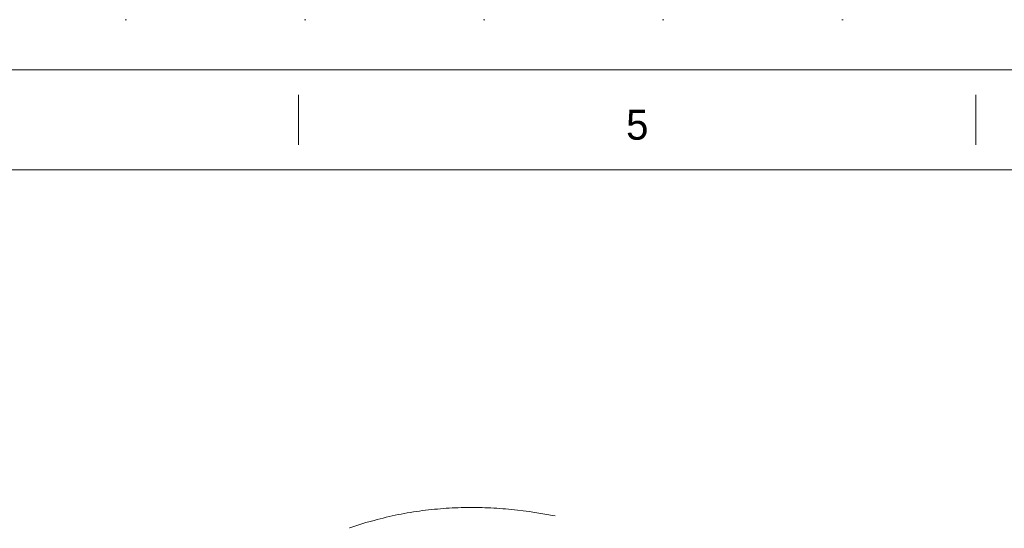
# Model space of a CAD drawing. Header units: millimetres. Extents: x -1413 to 6997, y -739331 to -733391.
# Tile 12 of 47: x 1162 to 2144, y -733899 to -733391. Entities that reach past the tile are written whole.
import ezdxf

# ---------------------------------------------------------------- set-up
doc = ezdxf.new("R2010")
doc.units = ezdxf.units.MM
doc.header["$MEASUREMENT"] = 0
doc.linetypes.add('DGN Style 1', pattern=[178.733029, 0.297393, -178.435636])
doc.linetypes.add('DGN Style 6', pattern=[565.640967, 0.297393, -118.957091, 208.174909, -118.957091, 0.297393, -118.957091])
doc.layers.add('Side Slip Cradle Stbd', color=7, linetype='Continuous', lineweight=0)
doc.styles.add('Style-ENGINEERING', font='ENGINEERING.shx')

# ---------------------------------------------------------------- blocks, each defined once
blk = doc.blocks.new('*U59')
for p, q in [((-1351.7, 2844.95), (-1351.7, 2894.95)), ((-675.87, 2844.95), (-675.87, 2894.95))]:
    blk.add_line(p, q)
at = {"color": 7, "linetype": 'DGN Style 1', "lineweight": 0, "flags": 128}
blk.add_lwpolyline([(-4205.03, 2969.95), (4204.97, 2969.95), (4204.97, -2970.05), (-4205.03, -2970.05), (-4205.03, 2969.95)], close=True, dxfattribs=at)
at = {"color": 7, "linetype": 'Continuous', "lineweight": 0, "flags": 128}
blk.add_lwpolyline([(-4155.03, 2919.95), (4154.97, 2919.95), (4154.97, -2920.05), (-4155.03, -2920.05), (-4155.03, 2919.95)], close=True, dxfattribs=at)
at = {"color": 7, "linetype": 'Continuous', "lineweight": 13, "flags": 128}
blk.add_lwpolyline([(-4055.03, 2819.95), (4054.97, 2819.95), (4054.97, -2820.05), (-4055.03, -2820.05), (-4055.03, 2819.95)], close=True, dxfattribs=at)
at = {"color": 1, "linetype": 'DGN Style 6', "lineweight": 0}
blk.add_spline([(-101.84, 1997.37), (-300.02, 2340.61), (-550.42, 2295.62), (-905.48, 2406.73), (-1276.44, 2470.14), (-1608.31, 2096.79), (-1372.14, 1811.15), (-1123.01, 1398.13)], degree=3, dxfattribs=at)
at = {"insert": (-1013.78, 2864.95), "char_height": 30, "attachment_point": 5, "line_spacing_factor": 1.2, "style": 'Style-ENGINEERING'}
blk.add_mtext('5', dxfattribs=at)

msp = doc.modelspace()

# ---------------------------------------------------------------- block references
at = {"layer": 'Side Slip Cradle Stbd', "color": 7, "linetype": 'Continuous', "lineweight": 0}
msp.add_blockref('*U59', (2791.75, -736360.85), dxfattribs=at)

doc.saveas('drawing.dxf')
